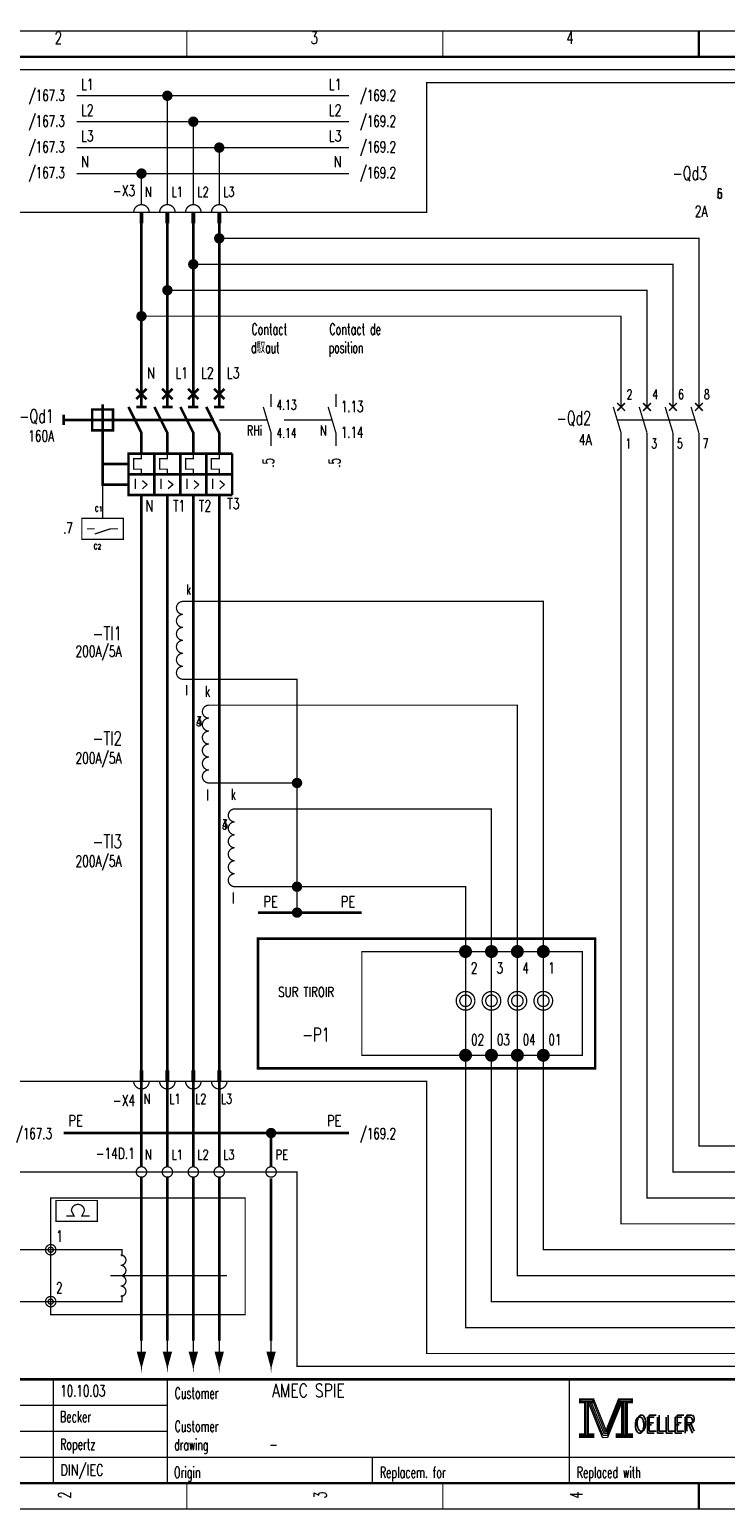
# Model space of a CAD drawing. Header units: centimetres. Extents: x 0 to 491, y -1040 to 69.
# Tile 135 of 181: x 407 to 421, y -640 to -611. Entities that reach past the tile are written whole.
import ezdxf
from ezdxf.enums import TextEntityAlignment as Align

# ---------------------------------------------------------------- set-up
doc = ezdxf.new("R2010")
doc.units = ezdxf.units.CM
doc.header["$MEASUREMENT"] = 0
doc.linetypes.add('GESTRICHELT', pattern=[3.75, 3, -0.75])
doc.linetypes.add('STRICH-PUNKT', pattern=[4.7, 3, -0.75, 0.2, -0.75])
doc.layers.get('0').update_dxf_attribs({"color": 9, "linetype": 'CONTINUOUS'})
doc.layers.add('0L', color=7, linetype='CONTINUOUS')
doc.styles.get("Standard").update_dxf_attribs({"font": 'romans.shx', "bigfont": 'TXT.shx'})

# ---------------------------------------------------------------- blocks, each defined once
blk = doc.blocks.new('BCIRCLE_FILLED')
at = {"color": 0, "linetype": 'Continuous', "const_width": 1, "flags": 128}
blk.add_lwpolyline([(0.5, 0, 1), (-0.5, 0, 1)], format="xyb", close=True, dxfattribs=at)

msp = doc.modelspace()

# ---------------------------------------------------------------- linework, layer by layer
at = {"color": 0, "flags": 128}
for points, const_width in [([(400, -625.75), (400, -611.5), (440.5, -611.5), (440.5, -640), (400, -640), (400, -625.75)], 0.025), ([(413.5, -612.75), (408.25, -612.75)], 0.025), ([(410, -614.85), (410, -612.75)], 0.025), ([(413.5, -613.25), (408.25, -613.25)], 0.025), ([(410.5, -614.85), (410.5, -613.25)], 0.025), ([(413.5, -613.75), (408.25, -613.75)], 0.025), ([(411, -614.85), (411, -613.75)], 0.025), ([(413.5, -614.25), (408.25, -614.25)], 0.025), ([(409.5, -614.85), (409.5, -614.25)], 0.025), ([(409.5, -618.35), (409.5, -615.2)], 0.05), ([(410, -618.35), (410, -615.2)], 0.05), ([(410.5, -618.35), (410.5, -615.2)], 0.05), ([(411, -618.35), (411, -615.2)], 0.05), ([(420.25, -618.75), (420.25, -615.5), (411, -615.5)], 0.025), ([(419.75, -618.75), (419.75, -616), (410.5, -616)], 0.025), ([(419.25, -618.75), (419.25, -616.5), (410, -616.5)], 0.025), ([(418.75, -618.75), (418.75, -617), (409.5, -617)], 0.025), ([(409.25, -618.75), (409.5, -619.25), (409.5, -619.65)], 0.05), ([(409.75, -618.75), (410, -619.25), (410, -619.65)], 0.05), ([(410.25, -618.75), (410.5, -619.25), (410.5, -619.65)], 0.05), ([(410.75, -618.75), (411, -619.25), (411, -619.65)], 0.05), ([(411.85, -618.75), (412, -619.25), (412, -619.5)], 0.025), ([(413.1, -618.75), (413.25, -619.25), (413.25, -619.5)], 0.025), ([(409.5, -619.25), (409.5, -619.75), (409.35, -619.75), (409.35, -619.95), (409.5, -619.95), (409.5, -620.05)], 0.025), ([(410, -619.25), (410, -619.75), (409.85, -619.75), (409.85, -619.95), (410, -619.95), (410, -620.05)], 0.025), ([(410.5, -619.25), (410.5, -619.75), (410.35, -619.75), (410.35, -619.95), (410.5, -619.95), (410.5, -620.05)], 0.025), ([(411, -619.25), (411, -619.75), (410.85, -619.75), (410.85, -619.95), (411, -619.95), (411, -620.05)], 0.025), ([(433.55, -634.5), (418.75, -634.5), (418.75, -619.25)], 0.025), ([(433.55, -634), (419.25, -634), (419.25, -619.25)], 0.025), ([(433.55, -633.5), (419.75, -633.5), (419.75, -619.25)], 0.025), ([(433.55, -633), (420.25, -633), (420.25, -619.25)], 0.025), ([(409.5, -631.55), (409.5, -620.45)], 0.05), ([(410, -631.55), (410, -620.45)], 0.05), ([(410.5, -631.55), (410.5, -620.45)], 0.05), ([(411, -631.55), (411, -620.45)], 0.05), ([(408.75, -620.9), (408.35, -620.9), (408.35, -621.3), (409.15, -621.3), (409.15, -620.9), (408.75, -620.9)], 0.025), ([(408.6, -621.2), (408.9, -621.1), (409.05, -621.1)], 0.025), ([(433.55, -635), (417.25, -635), (417.25, -622.5), (410.3, -622.5)], 0.025), ([(412.5, -626), (412.5, -624), (410.3, -624)], 0.025), ([(433.55, -635.5), (416.75, -635.5), (416.75, -624.5), (410.8, -624.5)], 0.025), ([(412.5, -628), (412.5, -626), (410.8, -626)], 0.025), ([(433.55, -636), (416.25, -636), (416.25, -626.5), (411.3, -626.5)], 0.025), ([(412.5, -628.5), (412.5, -628), (411.3, -628)], 0.025), ([(433.55, -636.5), (415.75, -636.5), (415.75, -628), (412.5, -628)], 0.025), ([(409.5, -633.4), (409.5, -631.9)], 0.05), ([(410, -633.4), (410, -631.9)], 0.05), ([(410.5, -633.4), (410.5, -631.9)], 0.05), ([(411, -633.4), (411, -631.9)], 0.05), ([(407.85, -634.25), (407.85, -634.05), (408.65, -634.05), (408.65, -634.45), (407.85, -634.45), (407.85, -634.25)], 0.025), ([(408.15, -634.25), (408.2, -634.35), (408.05, -634.35)], 0.025), ([(408.4, -634.25), (408.35, -634.35), (408.5, -634.35)], 0.025), ([(407.75, -635), (404.25, -635)], 0.025), ([(409.125, -635.125), (409.125, -635), (407.75, -635)], 0.025), ([(407.75, -636), (404.25, -636)], 0.025), ([(409.125, -635.875), (409.125, -636), (407.75, -636)], 0.025), ([(409.5, -637.25), (409.575, -636.975), (409.425, -636.975), (409.5, -637.25), (409.55, -636.975), (409.525, -636.975), (409.5, -637.25), (409.475, -636.975), (409.45, -636.975), (409.5, -637.25)], 0.025), ([(410, -637.25), (410.075, -636.975), (409.925, -636.975), (410, -637.25), (410.05, -636.975), (410.025, -636.975), (410, -637.25), (409.975, -636.975), (409.95, -636.975), (410, -637.25)], 0.025), ([(410.5, -637.25), (410.575, -636.975), (410.425, -636.975), (410.5, -637.25), (410.55, -636.975), (410.525, -636.975), (410.5, -637.25), (410.475, -636.975), (410.45, -636.975), (410.5, -637.25)], 0.025), ([(411, -637.25), (411.075, -636.975), (410.925, -636.975), (411, -637.25), (411.05, -636.975), (411.025, -636.975), (411, -637.25), (410.975, -636.975), (410.95, -636.975), (411, -637.25)], 0.025), ([(412, -637.25), (412.075, -636.975), (411.925, -636.975), (412, -637.25), (412.05, -636.975), (412.025, -636.975), (412, -637.25), (411.975, -636.975), (411.95, -636.975), (412, -637.25)], 0.025), ([(417.95, -637.88), (417.95, -637.95), (418.05, -637.95), (418.05, -638.55), (417.95, -638.55), (417.95, -638.62), (418.22, -638.62), (418.22, -638.55), (418.12, -638.55), (418.12, -637.95), (418.22, -637.95), (418.22, -637.88), (417.95, -637.88)], 0.025), ([(418.07, -637.93), (418.07, -638.57), (418.1, -638.57), (418.1, -637.93)], 0.025), ([(418.12, -637.95), (418.39, -638.62), (418.49, -638.62), (418.76, -637.95)], 0.025), ([(418.18, -637.95), (418.42, -638.54), (418.46, -638.54)], 0.025), ([(418.22, -637.88), (418.46, -638.48), (418.7, -637.88)], 0.025), ([(418.22, -637.95), (418.44, -638.51), (418.47, -638.51)], 0.025), ([(418.46, -638.58), (418.49, -638.58), (418.74, -637.95)], 0.025), ([(418.46, -638.54), (418.48, -638.54), (418.72, -637.95)], 0.025), ([(418.76, -637.95), (418.76, -638.55), (418.66, -638.55), (418.66, -638.62), (418.71, -638.62)], 0.025), ([(418.7, -637.88), (418.7, -637.95), (418.8, -637.95), (418.8, -638.55), (418.7, -638.55), (418.7, -638.62), (418.97, -638.62), (418.97, -638.55), (418.87, -638.55), (418.87, -637.95), (418.97, -637.95), (418.97, -637.88), (418.7, -637.88)], 0.025), ([(418.78, -637.93), (418.78, -638.57), (418.83, -638.57), (418.83, -637.93), (418.85, -637.93), (418.85, -638.57)], 0.025)]:
    msp.add_lwpolyline(points, dxfattribs=dict(at, const_width=const_width))
for points, const_width in [([(400, -611.5), (440.5, -611.5), (440.5, -640), (400, -640)], 0.025), ([(400.5, -612), (440, -612), (440, -639.5), (400.5, -639.5)], 0.05), ([(400.5, -612), (440, -612), (440, -639.5), (400.5, -639.5)], 0.025), ([(409.475, -615), (409.525, -615), (409.525, -615.2), (409.475, -615.2)], 0.025), ([(409.975, -615), (410.025, -615), (410.025, -615.2), (409.975, -615.2)], 0.025), ([(410.475, -615), (410.525, -615), (410.525, -615.2), (410.475, -615.2)], 0.025), ([(410.975, -615), (411.025, -615), (411.025, -615.2), (410.975, -615.2)], 0.025), ([(408.55, -619.2), (408.95, -619.2), (408.95, -618.8), (408.55, -618.8)], 0.05), ([(409.25, -620.45), (410.75, -620.45), (410.75, -619.65), (409.25, -619.65)], 0.05), ([(418, -631.25), (413.75, -631.25), (413.75, -629.25), (418, -629.25)], 0.025), ([(409.475, -631.75), (409.525, -631.75), (409.525, -631.55), (409.475, -631.55)], 0.025), ([(409.975, -631.75), (410.025, -631.75), (410.025, -631.55), (409.975, -631.55)], 0.025), ([(410.475, -631.75), (410.525, -631.75), (410.525, -631.55), (410.475, -631.55)], 0.025), ([(410.975, -631.75), (411.025, -631.75), (411.025, -631.55), (410.975, -631.55)], 0.025), ([(417.97, -637.9), (418.2, -637.9), (418.2, -637.93), (417.97, -637.93)], 0.025), ([(418.72, -637.9), (418.95, -637.9), (418.95, -637.93), (418.72, -637.93)], 0.025), ([(417.97, -638.57), (418.2, -638.57), (418.2, -638.6), (417.97, -638.6)], 0.025), ([(418.68, -638.57), (418.95, -638.57), (418.95, -638.6), (418.68, -638.6)], 0.025)]:
    msp.add_lwpolyline(points, close=True, dxfattribs=dict(at, const_width=const_width))
at = {"color": 0}
for points, const_width in [([(410.375, -611.5), (410.375, -612)], 0.025), ([(415.312, -611.5), (415.312, -612)], 0.025), ([(420.25, -612), (420.25, -611.5)], 0.05), ([(420.25, -611.5), (420.25, -612)], 0.025), ([(409.5, -615), (409.5, -615.2)], 0.025), ([(410, -615), (410, -615.2)], 0.025), ([(410.5, -615), (410.5, -615.2)], 0.025), ([(411, -615), (411, -615.2)], 0.025), ([(409.4, -618.4), (409.6, -618.6)], 0.05), ([(409.6, -618.4), (409.4, -618.6)], 0.05), ([(409.5, -618.35), (409.5, -618.75)], 0.05), ([(410.1, -618.4), (409.9, -618.6)], 0.05), ([(409.9, -618.4), (410.1, -618.6)], 0.05), ([(410, -618.35), (410, -618.75)], 0.05), ([(410.6, -618.4), (410.4, -618.6)], 0.05), ([(410.4, -618.4), (410.6, -618.6)], 0.05), ([(410.5, -618.35), (410.5, -618.75)], 0.05), ([(411.1, -618.4), (410.9, -618.6)], 0.05), ([(410.9, -618.4), (411.1, -618.6)], 0.05), ([(411, -618.35), (411, -618.75)], 0.05), ([(408.75, -618.7), (408.75, -619.2)], 0.05), ([(412, -618.5), (412, -618.75)], 0.025), ([(413.25, -618.5), (413.25, -618.75)], 0.025), ([(418.675, -618.675), (418.825, -618.825)], 0.03), ([(418.825, -618.675), (418.725, -618.775)], 0.03), ([(419.175, -618.675), (419.325, -618.825)], 0.03), ([(419.325, -618.675), (419.175, -618.825)], 0.03), ([(419.825, -618.675), (419.675, -618.825)], 0.03), ([(419.675, -618.675), (419.825, -618.825)], 0.03), ([(420.325, -618.675), (420.175, -618.825)], 0.03), ([(420.175, -618.675), (420.325, -618.825)], 0.03), ([(408, -618.9), (408, -619.1)], 0.05), ([(409.4, -618.75), (409.6, -618.75)], 0.05), ([(409.9, -618.75), (410.1, -618.75)], 0.05), ([(410.4, -618.75), (410.6, -618.75)], 0.05), ([(410.9, -618.75), (411.1, -618.75)], 0.05), ([(418.6, -618.75), (418.75, -619.25)], 0.025), ([(418.8, -618.7), (418.675, -618.825)], 0.03), ([(419.1, -618.75), (419.25, -619.25)], 0.025), ([(419.6, -618.75), (419.75, -619.25)], 0.025), ([(420.1, -618.75), (420.25, -619.25)], 0.025), ([(408.55, -619), (408.95, -619)], 0.05), ([(409.75, -619.65), (409.75, -620.45)], 0.05), ([(410.25, -619.65), (410.25, -620.45)], 0.05), ([(410.75, -619.65), (410.75, -620.45)], 0.05), ([(410.75, -619.65), (411.25, -619.65)], 0.05), ([(411.25, -619.65), (411.25, -620.45)], 0.05), ([(409.25, -620.05), (410.75, -620.05)], 0.05), ([(410.75, -620.05), (411.25, -620.05)], 0.05), ([(411.25, -620.45), (410.75, -620.45)], 0.05), ([(408.45, -621.1), (408.6, -621.1)], 0.025), ([(415.75, -630), (415.75, -629.25)], 0.025), ([(416.25, -630), (416.25, -629.25)], 0.025), ([(416.75, -630), (416.75, -629.25)], 0.025), ([(417.25, -630), (417.25, -629.25)], 0.025), ([(415.75, -630.4), (415.75, -631.25)], 0.025), ([(416.25, -630.4), (416.25, -631.25)], 0.025), ([(416.75, -630.4), (416.75, -631.25)], 0.025), ([(417.25, -630.4), (417.25, -631.25)], 0.025), ([(409.5, -631.55), (409.5, -631.75)], 0.025), ([(410, -631.55), (410, -631.75)], 0.025), ([(410.5, -631.55), (410.5, -631.75)], 0.025), ([(411, -631.55), (411, -631.75)], 0.025), ([(408.9, -635.5), (411.15, -635.5)], 0.025), ([(409.5, -636.75), (409.5, -637.25)], 0.025), ([(410, -636.75), (410, -637.25)], 0.025), ([(410.5, -636.75), (410.5, -637.25)], 0.025), ([(411, -636.75), (411, -637.25)], 0.025), ([(412, -636.75), (412, -637.25)], 0.025), ([(440, -637.5), (400.5, -637.5)], 0.05), ([(407.8, -637.5), (407.8, -639.5)], 0.025), ([(410, -637.5), (410, -639.5)], 0.025), ([(417.75, -637.5), (417.75, -639.5)], 0.025), ([(400.5, -638), (410, -638)], 0.025), ([(418.15, -637.95), (418.4, -638.58)], 0.025), ([(418.47, -638.51), (418.7, -637.94)], 0.025), ([(400.5, -638.5), (410, -638.5)], 0.025), ([(418.4, -638.58), (418.46, -638.58)], 0.025), ([(400.5, -639), (422, -639)], 0.025), ([(413.95, -639), (413.95, -639.5)], 0.025), ([(410.375, -640), (410.375, -639.5)], 0.025), ([(415.312, -640), (415.312, -639.5)], 0.025), ([(420.25, -639.5), (420.25, -640)], 0.05), ([(420.25, -640), (420.25, -639.5)], 0.025)]:
    msp.add_lwpolyline(points, dxfattribs=dict(at, const_width=const_width))
at = {"color": 0, "linetype": 'GESTRICHELT', "flags": 128}
for points, const_width in [([(406.75, -612.25), (435, -612.25), (435, -637.25), (412.5, -637.25), (412.5, -633.5), (406.75, -633.5), (406.75, -612.25)], 0.025), ([(407, -615), (415, -615), (415, -612.5), (433.75, -612.5), (433.75, -617.5)], 0.025), ([(433.75, -620.75), (433.75, -637), (415, -637), (415, -631.75), (407, -631.75), (407, -615)], 0.025), ([(408.75, -619.2), (408.75, -620.25), (409.25, -620.25)], 0.05), ([(409.5, -636.75), (409.5, -633.6)], 0.05), ([(410, -636.75), (410, -633.6)], 0.05), ([(410.5, -636.75), (410.5, -633.6)], 0.05), ([(411, -636.75), (411, -633.6)], 0.05)]:
    msp.add_lwpolyline(points, dxfattribs=dict(at, const_width=const_width))
at = {"color": 0, "const_width": 0.025, "flags": 128}
for points in [[(409.65, -615, 1), (409.35, -615, 1)], [(410.15, -615, 1), (409.85, -615, 1)], [(410.65, -615, 1), (410.35, -615, 1)], [(411.15, -615, 1), (410.85, -615, 1)], [(410.3, -622.5, 1), (410.3, -622.75, 1)], [(410.3, -622.75, 1), (410.3, -623, 1)], [(410.3, -623, 1), (410.3, -623.25, 1)], [(410.3, -623.25, 1), (410.3, -623.5, 1)], [(410.3, -623.5, 1), (410.3, -623.75, 1)], [(410.3, -623.75, 1), (410.3, -624, 1)], [(410.8, -624.5, 1), (410.8, -624.75, 1)], [(410.8, -624.75, 1), (410.8, -625, 1)], [(410.8, -625, 1), (410.8, -625.25, 1)], [(410.8, -625.25, 1), (410.8, -625.5, 1)], [(410.8, -625.5, 1), (410.8, -625.75, 1)], [(410.8, -625.75, 1), (410.8, -626, 1)], [(411.3, -626.5, 1), (411.3, -626.75, 1)], [(411.3, -626.75, 1), (411.3, -627, 1)], [(411.3, -627, 1), (411.3, -627.25, 1)], [(411.3, -627.25, 1), (411.3, -627.5, 1)], [(411.3, -627.5, 1), (411.3, -627.75, 1)], [(411.3, -627.75, 1), (411.3, -628, 1)], [(409.35, -631.75, 1), (409.65, -631.75, 1)], [(409.85, -631.75, 1), (410.15, -631.75, 1)], [(410.35, -631.75, 1), (410.65, -631.75, 1)], [(410.85, -631.75, 1), (411.15, -631.75, 1)], [(408.4, -634.25, 1), (408.15, -634.25, 1)], [(409.1, -635.3, 1), (409.1, -635.1, 1)], [(409.1, -635.5, 1), (409.1, -635.3, 1)], [(409.1, -635.7, 1), (409.1, -635.5, 1)], [(409.1, -635.9, 1), (409.1, -635.7, 1)]]:
    msp.add_lwpolyline(points, format="xyb", dxfattribs=at)
at = {"color": 0, "linetype": 'GESTRICHELT'}
for points, const_width in [([(408, -619), (408.55, -619)], 0.05), ([(408.95, -619), (410.4, -619)], 0.05), ([(410.35, -619), (410.9, -619)], 0.05), ([(411, -619), (411.92, -619)], 0.025), ([(412.25, -619), (413.17, -619)], 0.025), ([(418.675, -619), (420.175, -619)], 0.025), ([(408.75, -619.85), (409.25, -619.85)], 0.05), ([(408.75, -620), (408.75, -620.9)], 0.025)]:
    msp.add_lwpolyline(points, dxfattribs=dict(at, const_width=const_width))
at = {"color": 0, "linetype": 'STRICH-PUNKT', "const_width": 0.05, "flags": 128}
for points in [[(413.75, -628.5), (411.75, -628.5)], [(413.5, -632.75), (408, -632.75)], [(412, -633.4), (412, -632.75)]]:
    msp.add_lwpolyline(points, dxfattribs=at)
msp.add_lwpolyline([(411.75, -629), (418.25, -629), (418.25, -631.5), (411.75, -631.5)], close=True, dxfattribs=at)
at = {"color": 0, "flags": 128}
for points, const_width in [([(415.85, -629.25, 1), (415.65, -629.25, 1)], 0.05), ([(415.8, -629.25, 1), (415.7, -629.25, 1)], 0.05), ([(415.775, -629.25, 1), (415.725, -629.25, 1)], 0.05), ([(416.35, -629.25, 1), (416.15, -629.25, 1)], 0.05), ([(416.3, -629.25, 1), (416.2, -629.25, 1)], 0.05), ([(416.275, -629.25, 1), (416.225, -629.25, 1)], 0.05), ([(416.85, -629.25, 1), (416.65, -629.25, 1)], 0.05), ([(416.8, -629.25, 1), (416.7, -629.25, 1)], 0.05), ([(416.775, -629.25, 1), (416.725, -629.25, 1)], 0.05), ([(417.35, -629.25, 1), (417.15, -629.25, 1)], 0.05), ([(417.3, -629.25, 1), (417.2, -629.25, 1)], 0.05), ([(417.275, -629.25, 1), (417.225, -629.25, 1)], 0.05), ([(415.93, -630.2, 1), (415.57, -630.2, 1)], 0.025), ([(415.861, -630.2, 1), (415.639, -630.2, 1)], 0.025), ([(416.43, -630.2, 1), (416.07, -630.2, 1)], 0.025), ([(416.361, -630.2, 1), (416.139, -630.2, 1)], 0.025), ([(416.93, -630.2, 1), (416.57, -630.2, 1)], 0.025), ([(416.861, -630.2, 1), (416.639, -630.2, 1)], 0.025), ([(417.43, -630.2, 1), (417.07, -630.2, 1)], 0.025), ([(417.361, -630.2, 1), (417.139, -630.2, 1)], 0.025), ([(415.85, -631.25, 1), (415.65, -631.25, 1)], 0.05), ([(415.8, -631.25, 1), (415.7, -631.25, 1)], 0.05), ([(415.775, -631.25, 1), (415.725, -631.25, 1)], 0.05), ([(416.35, -631.25, 1), (416.15, -631.25, 1)], 0.05), ([(416.3, -631.25, 1), (416.2, -631.25, 1)], 0.05), ([(416.275, -631.25, 1), (416.225, -631.25, 1)], 0.05), ([(416.85, -631.25, 1), (416.65, -631.25, 1)], 0.05), ([(416.8, -631.25, 1), (416.7, -631.25, 1)], 0.05), ([(416.775, -631.25, 1), (416.725, -631.25, 1)], 0.05), ([(417.35, -631.25, 1), (417.15, -631.25, 1)], 0.05), ([(417.3, -631.25, 1), (417.2, -631.25, 1)], 0.05), ([(417.275, -631.25, 1), (417.225, -631.25, 1)], 0.05), ([(409.6, -633.5, 1), (409.4, -633.5, 1)], 0.025), ([(410.1, -633.5, 1), (409.9, -633.5, 1)], 0.025), ([(410.6, -633.5, 1), (410.4, -633.5, 1)], 0.025), ([(411.1, -633.5, 1), (410.9, -633.5, 1)], 0.025), ([(412.1, -633.5, 1), (411.9, -633.5, 1)], 0.025), ([(407.85, -635, 1), (407.65, -635, 1)], 0.025), ([(407.8, -635, 1), (407.7, -635, 1)], 0.025), ([(407.85, -636, 1), (407.65, -636, 1)], 0.025), ([(407.8, -636, 1), (407.7, -636, 1)], 0.025)]:
    msp.add_lwpolyline(points, format="xyb", close=True, dxfattribs=dict(at, const_width=const_width))
at = {"color": 0, "linetype": 'STRICH-PUNKT', "const_width": 0.05}
msp.add_lwpolyline([(412, -633.625), (412, -636.75)], dxfattribs=at)
at = {"color": 0, "linetype": 'GESTRICHELT', "const_width": 0.025, "flags": 128}
msp.add_lwpolyline([(407.75, -634), (411.5, -634), (411.5, -636.25), (407.75, -636.25)], close=True, dxfattribs=at)
at = {"layer": '0L', "color": 0}
for points in [[(409.475, -631.755), (409.525, -631.755), (409.475, -631.895), (409.525, -631.895)], [(409.975, -631.755), (410.025, -631.755), (409.975, -631.895), (410.025, -631.895)], [(410.475, -631.755), (410.525, -631.755), (410.475, -631.895), (410.525, -631.895)], [(410.975, -631.755), (411.025, -631.755), (410.975, -631.895), (411.025, -631.895)]]:
    msp.add_solid(points, dxfattribs=at)

# ---------------------------------------------------------------- block references
at = {"color": 0, "xscale": 0.1, "yscale": 0.1, "zscale": 0.1}
for p in [(410, -612.75), (410.5, -613.25), (411, -613.75), (409.5, -614.25), (411, -615.5), (410.5, -616), (410, -616.5), (409.5, -617), (412.5, -626), (412.5, -628), (412.5, -628), (412.5, -628.5), (412, -632.75)]:
    msp.add_blockref('BCIRCLE_FILLED', p, dxfattribs=at)

# ---------------------------------------------------------------- texts
at = {"color": 0}
for s, height, width, p in [('2', 0.238, 0.672, (407.899, -611.514)), ('3', 0.238, 0.672, (412.832, -611.514)), ('4', 0.238, 0.672, (417.766, -611.514)), ('I >', 0.1905, 0.717333, (409.496, -620.139)), ('I >', 0.1905, 0.717333, (409.993, -620.139)), ('I >', 0.1905, 0.717333, (410.49, -620.139)), ('I >', 0.1905, 0.717333, (410.987, -620.139)), ('l', 0.214, 0.6, (410.774, -626.123)), ('l', 0.214, 0.6, (411.271, -628.11)), ('-P1', 0.2619, 0.709333, (412.868, -630.722))]:
    msp.add_text(s, height=height, dxfattribs=dict(at, width=width)).set_placement(p, align=Align.TOP_CENTER)
for s, height, width, p in [('/167.3', 0.2143, 0.68, (408.023, -612.636)), ('L1', 0.2143, 0.716, (413.357, -612.423)), ('L2', 0.2143, 0.716, (413.357, -612.92)), ('/167.3', 0.2143, 0.68, (408.023, -613.133)), ('L3', 0.2143, 0.716, (413.357, -613.417)), ('/167.3', 0.2143, 0.68, (408.023, -613.63)), ('/167.3', 0.2143, 0.68, (408.023, -614.126)), ('N', 0.214, 0.76, (413.359, -613.913)), ('-Qd3', 0.2619, 0.682, (420.407, -614.112)), ('2A', 0.2143, 0.716, (420.419, -614.872)), ('-Qd1', 0.2619, 0.682, (407.807, -618.797)), ('-Qd2', 0.2619, 0.682, (418.171, -618.833)), ('160A', 0.2143, 0.694, (407.813, -619.202)), ('RHi', 0.1905, 0.706667, (411.828, -619.109)), ('N', 0.191, 0.76, (413.076, -619.109)), ('4A', 0.2143, 0.716, (418.183, -619.273)), ('.7', 0.2143, 0.684, (408.177, -620.976)), ('.7', 0.2143, 0.684, (408.177, -620.976)), ('-TI1', 0.2619, 0.722, (409.124, -622.985)), ('200A/5A', 0.2143, 0.700571, (409.116, -623.354)), ('4', 0.191, 0.672, (410.664, -624.717)), ('3', 0.191, 0.672, (410.664, -624.717)), ('-TI2', 0.2619, 0.722, (409.124, -625.008)), ('200A/5A', 0.2143, 0.700571, (409.116, -625.413)), ('4', 0.191, 0.672, (411.161, -626.705)), ('3', 0.191, 0.672, (411.161, -626.705)), ('-TI3', 0.2619, 0.722, (409.124, -626.996)), ('200A/5A', 0.2143, 0.700571, (409.116, -627.4)), ('-X4', 0.2143, 0.709333, (409.379, -632.014)), ('/167.3', 0.2143, 0.68, (407.775, -632.653)), ('PE', 0.2143, 0.76, (413.356, -632.405))]:
    msp.add_text(s, height=height, dxfattribs=dict(at, width=width)).set_placement(p, align=Align.TOP_RIGHT)
for s, height, width, p in [('L1', 0.2143, 0.716, (408.335, -612.423)), ('/169.2', 0.2143, 0.68, (413.709, -612.636)), ('L2', 0.2143, 0.716, (408.335, -612.92)), ('/169.2', 0.2143, 0.68, (413.709, -613.133)), ('L3', 0.2143, 0.716, (408.335, -613.417)), ('/169.2', 0.2143, 0.68, (413.709, -613.63)), ('N', 0.214, 0.76, (408.332, -613.913)), ('/169.2', 0.2143, 0.68, (413.709, -614.126)), ('Contact', 0.2143, 0.622857, (411.622, -617.143)), ('Contact de', 0.2143, 0.6256, (413.125, -617.143)), ('d馭aut', 0.2143, 0.6, (411.615, -617.498)), ('position', 0.2143, 0.6, (413.113, -617.498)), ('4.13', 0.1905, 0.678, (412.104, -618.613)), ('1.13', 0.2143, 0.678, (413.346, -618.634)), ('1.14', 0.2143, 0.678, (413.346, -619.131)), ('1', 0.191, 0.672, (418.835, -619.358)), ('3', 0.191, 0.672, (419.332, -619.358)), ('5', 0.191, 0.672, (419.829, -619.358)), ('7', 0.191, 0.672, (420.326, -619.358)), ('N', 0.214, 0.76, (409.574, -620.55)), ('T1', 0.2143, 0.716, (410.11, -620.55)), ('T2', 0.2143, 0.716, (410.607, -620.55)), ('C2', 0.0953, 0.716, (408.578, -621.395)), ('l', 0.191, 0.6, (410.35, -624.114)), ('PE', 0.2143, 0.76, (411.851, -628.181)), ('PE', 0.2143, 0.76, (413.342, -628.181)), ('2', 0.214, 0.672, (415.854, -629.459)), ('3', 0.214, 0.672, (416.351, -629.459)), ('4', 0.214, 0.672, (416.848, -629.459)), ('1', 0.214, 0.672, (417.345, -629.459)), ('SUR TIROIR', 0.1905, 0.7536, (412.138, -629.934)), ('02', 0.2143, 0.672, (415.859, -630.843)), ('03', 0.2143, 0.672, (416.356, -630.843)), ('04', 0.2143, 0.672, (416.853, -630.843)), ('01', 0.2143, 0.672, (417.35, -630.843)), ('N', 0.191, 0.76, (409.538, -631.993)), ('L1', 0.1905, 0.716, (410.038, -631.993)), ('L2', 0.1905, 0.716, (410.535, -631.993)), ('L3', 0.1905, 0.716, (411.032, -631.993)), ('PE', 0.2143, 0.76, (408.089, -632.405)), ('/169.2', 0.2143, 0.68, (413.709, -632.653)), ('Customer', 0.2143, 0.62, (410.14, -637.658)), ('Customer', 0.2143, 0.62, (410.14, -638.296)), ('OELLER', 0.3096, 0.76, (418.996, -638.225)), ('OELLER', 0.3096, 0.76, (418.996, -638.225)), ('OELLER', 0.3096, 0.76, (419.032, -638.19)), ('drawing', 0.2143, 0.6, (410.133, -638.651)), ('Origin', 0.2143, 0.626667, (410.127, -639.184)), ('Replacem. for', 0.21431, 0.627077, (414.097, -639.184)), ('Replaced with', 0.21431, 0.619692, (417.895, -639.184))]:
    msp.add_text(s, height=height, dxfattribs=dict(at, width=width)).set_placement(p, align=Align.TOP_LEFT)
for s, width, p in [('-X3', 0.709333, (409.379, -614.751)), ('-14D.1', 0.694667, (409.369, -633.313))]:
    msp.add_text(s, height=0.2143, dxfattribs=dict(at, width=width)).set_placement(p, align=Align.BOTTOM_RIGHT)
for s, height, width, p in [('N', 0.191, 0.76, (409.565, -614.755)), ('L1', 0.1905, 0.716, (410.082, -614.755)), ('L2', 0.1905, 0.716, (410.579, -614.755)), ('L3', 0.1905, 0.716, (411.076, -614.755)), ('5', 0.191, 0.672, (420.596, -614.791)), ('6', 0.191, 0.672, (420.596, -614.791)), ('N', 0.214, 0.76, (409.607, -618.265)), ('L1', 0.2143, 0.716, (410.153, -618.265)), ('L2', 0.2143, 0.716, (410.65, -618.265)), ('L3', 0.2143, 0.716, (411.147, -618.265)), ('2', 0.191, 0.672, (418.857, -618.659)), ('4', 0.191, 0.672, (419.354, -618.659)), ('6', 0.191, 0.672, (419.851, -618.659)), ('8', 0.191, 0.672, (420.348, -618.659)), ('4.14', 0.1905, 0.678, (412.104, -619.405)), ('C1', 0.0953, 0.716, (408.6, -620.793)), ('T3', 0.2143, 0.716, (411.154, -620.785)), ('k', 0.191, 0.6, (410.368, -622.422)), ('N', 0.191, 0.76, (409.565, -633.318)), ('L1', 0.1905, 0.716, (410.082, -633.318)), ('L2', 0.1905, 0.716, (410.579, -633.318)), ('L3', 0.1905, 0.716, (411.076, -633.318)), ('PE', 0.1905, 0.76, (412.083, -633.318)), ('1', 0.214, 0.672, (407.855, -634.91)), ('2', 0.214, 0.672, (407.855, -635.904)), ('10.10.03', 0.2143, 0.678, (407.934, -637.892)), ('AMEC SPIE', 0.2619, 0.752889, (412.016, -637.923)), ('Becker', 0.2143, 0.626667, (407.927, -638.389)), ('Ropertz', 0.2143, 0.622857, (407.932, -638.921)), ('-', 0.214, 0.696, (411.965, -638.921)), ('DIN/IEC', 0.2143, 0.750857, (407.935, -639.418))]:
    msp.add_text(s, height=height, dxfattribs=dict(at, width=width)).set_placement(p, align=Align.BOTTOM_LEFT)
at = {"color": 0, "width": 0.684}
for p in [(411.838, -619.734), (411.838, -619.734), (413.116, -619.734), (413.116, -619.734)]:
    msp.add_text('.5', height=0.2143, rotation=90, dxfattribs=at).set_placement(p, align=Align.TOP_RIGHT)
at = {"color": 0, "width": 0.6}
for p in [(410.774, -624.405), (411.271, -626.392)]:
    msp.add_text('k', height=0.214, dxfattribs=at).set_placement(p, align=Align.BOTTOM_CENTER)
at = {"color": 0, "width": 0.672}
for s, p in [('2', (407.899, -639.73)), ('3', (412.832, -639.73)), ('4', (417.766, -639.73))]:
    msp.add_text(s, height=0.238, rotation=90, dxfattribs=at).set_placement(p, align=Align.TOP_CENTER)

doc.saveas('drawing.dxf')
